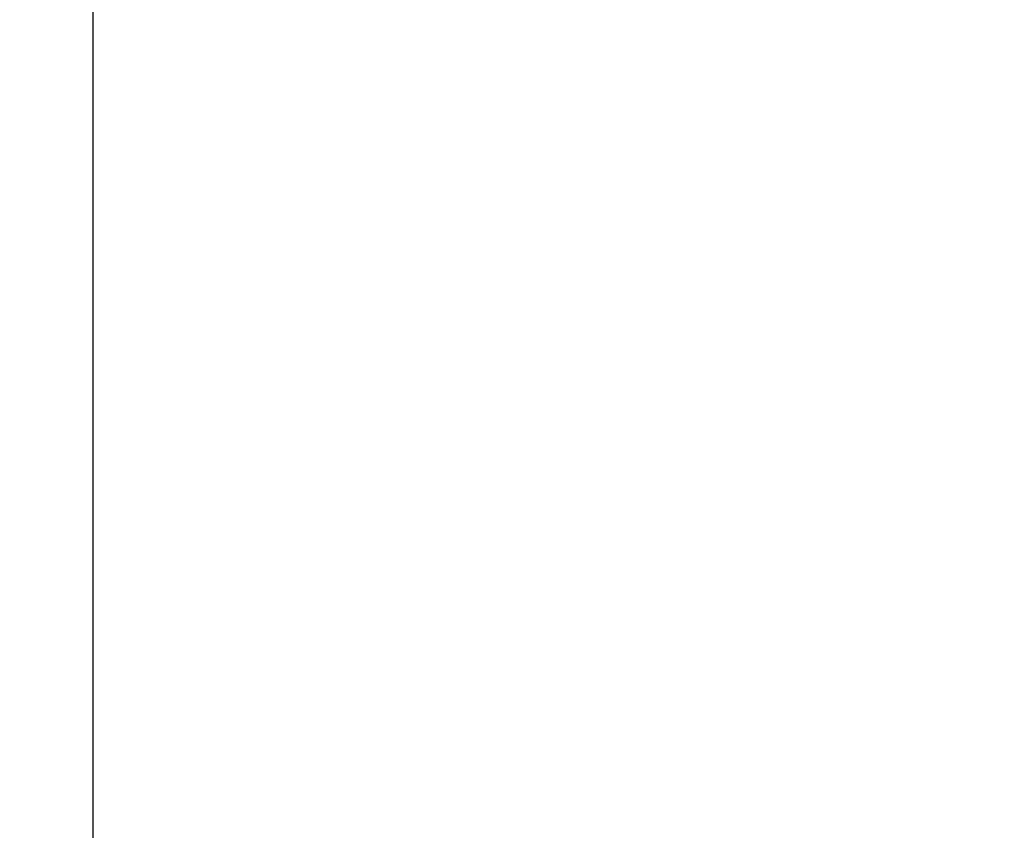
# Model space of a CAD drawing. Header units: millimetres. Extents: x -1777 to 1198744, y 17256 to 76241.
# Tile 66 of 201: x 127935.16 to 127940.99, y 52452.62 to 52457.42. Entities that reach past the tile are written whole.
import ezdxf

# ---------------------------------------------------------------- set-up
doc = ezdxf.new("R2010")
doc.units = ezdxf.units.MM
doc.layers.add('Beschriftung', color=7, linetype='Continuous', lineweight=9)
doc.styles.add('LBB3.5M1000', font='isocp.shx', dxfattribs={"height": 3.5})

msp = doc.modelspace()

# ---------------------------------------------------------------- hatches: boundary and pattern name
at = {"lineweight": 5}
h = msp.add_hatch(dxfattribs=at)
h.set_pattern_fill('NET3', color=0, scale=10)
h.set_pattern_definition([(0, (42400.086, 91172.177), (0, 31.75), []), (60, (42400.086, 91172.177), (-27.496307, 15.875), []), (120, (42400.086, 91172.177), (-27.496307, -15.875), [])])
h.paths.add_polyline_path([(127895.59851, 51321.72172), (127935.59851, 51321.72172), (127935.59851, 52811.17604), (127895.59851, 52811.17604)])
h = msp.add_hatch()
h.set_pattern_fill('ANSI33', color=256, scale=50)
h.set_pattern_definition([(45, (42400.1, 91172.18), (-224.5064, 224.5064), []), (45, (42624.6, 91172.18), (-224.5064, 224.5064), [158.75, -79.375])])
h.paths.add_polyline_path([(127935.59851, 51321.72172), (128335.59894, 51321.72172), (128335.59852, 52427.17352), (128324.58417, 52427.17604), (128324.58417, 52461.17604), (127935.59851, 52461.17604)])

# ---------------------------------------------------------------- linework, layer by layer
msp.add_line((127935.59851, 51321.72172), (127935.59851, 52811.17604))

# ---------------------------------------------------------------- texts
at = {"layer": 'Beschriftung', "insert": (-641.05085, 52759.07674), "char_height": 500, "width": 7399.7669481, "attachment_point": 1, "style": 'LBB3.5M1000'}
msp.add_mtext('\\pi2004.5;{\\fArial|b0|i0|c0|p34;TOP VIEW\\P\\pi1431.8;\\fArial|b0|i1|c0|p34;DRAUFSICHT\\P\\pi64.583;\\fArial|b0|i0|c0|p34;\\H0.6x;(SECTION THROUGH PUMP HOUSE)\\P\\pi330.31;\\fArial|b0|i1|c0|p34;(SCHNITT DURCH PUMPENHAUS)}', dxfattribs=at)

doc.saveas('drawing.dxf')
